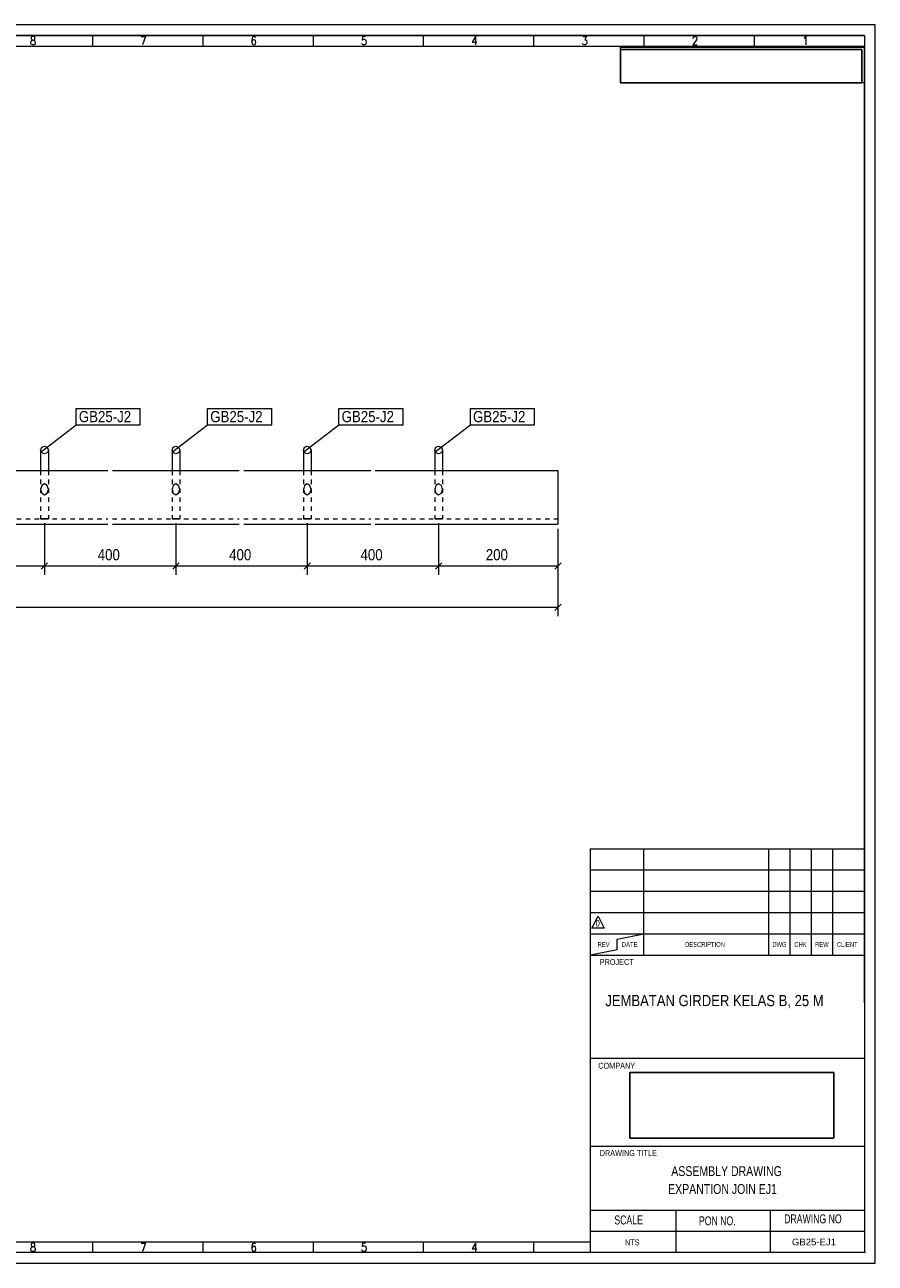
# Model space of a CAD drawing. Header units: millimetres. Extents: x 2 to 405, y 5 to 282.
# Tile 2 of 2: x 215 to 405, y 5 to 282. Entities that reach past the tile are written whole.
import ezdxf

# ---------------------------------------------------------------- set-up
doc = ezdxf.new("R2010")
doc.units = ezdxf.units.MM
doc.linetypes.add('XKITLINE00', pattern=[0])
doc.linetypes.add('XKITLINE01', pattern=[4, 1, -1, 1, -1])
for name, color, linetype, lineweight in [('DrawingSheet', 5, 'Continuous', 0), ('OtherObjectType', 1, 'Continuous', 0), ('Part', 2, 'Continuous', 0), ('PartMark', 3, 'Continuous', 0), ('Z-DIMENSIONS', 1, 'Continuous', 0)]:
    doc.layers.add(name, color=color, linetype=linetype, lineweight=lineweight)
doc.styles.add('ARIAL', font='ARIAL.TTF')
doc.styles.add('ARIAL_NARROW', font='ARIALN.TTF')
doc.styles.add('ROMANS', font='ROMANS__.TTF')
doc.styles.add('TECHNICLITE', font='TECHL___.TTF')
picture_1 = doc.add_image_def('image1.jpg', size_in_pixel=(1304, 175))
picture_2 = doc.add_image_def('image2.png', size_in_pixel=(4018, 1163))

# ---------------------------------------------------------------- blocks, each defined once
blk = doc.blocks.new('*A4')
at = {"layer": 'Part', "linetype": 'XKITLINE00', "lineweight": 0}
for p, q in [((62.38, 182.28), (62.38, 170.28)), ((62.38, 182.28), (103.25, 182.28)), ((104.25, 182.28), (145.11, 182.28)), ((146.11, 182.28), (174.51, 182.28)), ((175.51, 182.28), (203.91, 182.28)), ((204.91, 182.28), (233.31, 182.28)), ((234.31, 182.28), (262.71, 182.28)), ((263.71, 182.28), (292.11, 182.28)), ((293.11, 182.28), (333.98, 182.28)), ((333.98, 182.28), (333.98, 170.28)), ((62.38, 170.28), (103.25, 170.28)), ((104.25, 170.28), (145.11, 170.28)), ((146.11, 170.28), (174.51, 170.28)), ((175.51, 170.28), (203.91, 170.28)), ((204.91, 170.28), (233.31, 170.28)), ((234.31, 170.28), (262.71, 170.28)), ((263.71, 170.28), (292.11, 170.28)), ((293.11, 170.28), (333.98, 170.28))]:
    blk.add_line(p, q, dxfattribs=at)
at = {"layer": 'Part', "linetype": 'XKITLINE01', "lineweight": 0}
for p, q in [((62.38, 171.48), (103.25, 171.48)), ((104.25, 171.48), (145.11, 171.48)), ((146.11, 171.48), (174.51, 171.48)), ((175.51, 171.48), (203.91, 171.48)), ((204.91, 171.48), (233.31, 171.48)), ((234.31, 171.48), (262.71, 171.48)), ((263.71, 171.48), (292.11, 171.48)), ((293.11, 171.48), (333.98, 171.48))]:
    blk.add_line(p, q, dxfattribs=at)
blk = doc.blocks.new('*A6')
at = {"layer": 'Part', "linetype": 'XKITLINE00', "lineweight": 0}
for p, q in [((306.45, 186.88), (306.7, 187.49)), ((306.45, 186.88), (306.45, 182.28)), ((306.7, 187.49), (307.31, 187.74)), ((307.31, 187.74), (307.92, 187.49)), ((307.92, 187.49), (308.18, 186.88)), ((308.18, 186.88), (308.18, 182.28))]:
    blk.add_line(p, q, dxfattribs=at)
at = {"layer": 'Part', "linetype": 'XKITLINE01', "lineweight": 0}
for p, q in [((306.7, 186.26), (306.45, 186.88)), ((307.31, 186.01), (306.7, 186.26)), ((307.92, 186.26), (307.31, 186.01)), ((308.18, 186.88), (307.92, 186.26)), ((306.45, 182.28), (306.45, 171.49)), ((308.18, 182.28), (308.18, 171.49)), ((306.7, 178.96), (306.45, 178.09)), ((306.45, 178.09), (306.7, 177.22)), ((307.31, 179.31), (306.7, 178.96)), ((307.92, 178.96), (307.31, 179.31)), ((308.18, 178.09), (307.92, 178.96)), ((307.92, 177.22), (308.18, 178.09)), ((306.7, 177.22), (307.31, 176.86)), ((307.31, 176.86), (307.92, 177.22)), ((306.7, 171.49), (306.45, 171.49)), ((306.45, 171.49), (306.7, 171.49)), ((307.31, 171.49), (306.7, 171.49)), ((306.7, 171.49), (307.31, 171.49)), ((307.92, 171.49), (307.31, 171.49)), ((307.31, 171.49), (307.92, 171.49)), ((307.92, 171.49), (308.18, 171.49)), ((308.18, 171.49), (307.92, 171.49))]:
    blk.add_line(p, q, dxfattribs=at)
blk = doc.blocks.new('*A7')
at = {"layer": 'Part', "linetype": 'XKITLINE00', "lineweight": 0}
for p, q in [((277.05, 186.88), (277.3, 187.49)), ((277.05, 186.88), (277.05, 182.28)), ((277.3, 187.49), (277.91, 187.74)), ((277.91, 187.74), (278.52, 187.49)), ((278.52, 187.49), (278.78, 186.88)), ((278.78, 186.88), (278.78, 182.28))]:
    blk.add_line(p, q, dxfattribs=at)
at = {"layer": 'Part', "linetype": 'XKITLINE01', "lineweight": 0}
for p, q in [((277.3, 186.26), (277.05, 186.88)), ((277.91, 186.01), (277.3, 186.26)), ((278.52, 186.26), (277.91, 186.01)), ((278.78, 186.88), (278.52, 186.26)), ((277.05, 182.28), (277.05, 171.49)), ((278.78, 182.28), (278.78, 171.49)), ((277.3, 178.96), (277.05, 178.09)), ((277.05, 178.09), (277.3, 177.22)), ((277.91, 179.31), (277.3, 178.96)), ((278.52, 178.96), (277.91, 179.31)), ((278.78, 178.09), (278.52, 178.96)), ((278.52, 177.22), (278.78, 178.09)), ((277.3, 177.22), (277.91, 176.86)), ((277.91, 176.86), (278.52, 177.22)), ((277.3, 171.49), (277.05, 171.49)), ((277.05, 171.49), (277.3, 171.49)), ((277.91, 171.49), (277.3, 171.49)), ((277.3, 171.49), (277.91, 171.49)), ((278.52, 171.49), (277.91, 171.49)), ((277.91, 171.49), (278.52, 171.49)), ((278.52, 171.49), (278.78, 171.49)), ((278.78, 171.49), (278.52, 171.49))]:
    blk.add_line(p, q, dxfattribs=at)
blk = doc.blocks.new('*A8')
at = {"layer": 'Part', "linetype": 'XKITLINE00', "lineweight": 0}
for p, q in [((247.65, 186.88), (247.9, 187.49)), ((247.65, 186.88), (247.65, 182.28)), ((247.9, 187.49), (248.51, 187.74)), ((248.51, 187.74), (249.12, 187.49)), ((249.12, 187.49), (249.38, 186.88)), ((249.38, 186.88), (249.38, 182.28))]:
    blk.add_line(p, q, dxfattribs=at)
at = {"layer": 'Part', "linetype": 'XKITLINE01', "lineweight": 0}
for p, q in [((247.9, 186.26), (247.65, 186.88)), ((248.51, 186.01), (247.9, 186.26)), ((249.12, 186.26), (248.51, 186.01)), ((249.38, 186.88), (249.12, 186.26)), ((247.65, 182.28), (247.65, 171.49)), ((249.38, 182.28), (249.38, 171.49)), ((247.9, 178.96), (247.65, 178.09)), ((247.65, 178.09), (247.9, 177.22)), ((248.51, 179.31), (247.9, 178.96)), ((249.12, 178.96), (248.51, 179.31)), ((249.38, 178.09), (249.12, 178.96)), ((249.12, 177.22), (249.38, 178.09)), ((247.9, 177.22), (248.51, 176.86)), ((248.51, 176.86), (249.12, 177.22)), ((247.9, 171.49), (247.65, 171.49)), ((247.65, 171.49), (247.9, 171.49)), ((248.51, 171.49), (247.9, 171.49)), ((247.9, 171.49), (248.51, 171.49)), ((249.12, 171.49), (248.51, 171.49)), ((248.51, 171.49), (249.12, 171.49)), ((249.12, 171.49), (249.38, 171.49)), ((249.38, 171.49), (249.12, 171.49))]:
    blk.add_line(p, q, dxfattribs=at)
blk = doc.blocks.new('*A9')
at = {"layer": 'Part', "linetype": 'XKITLINE00', "lineweight": 0}
for p, q in [((218.25, 186.88), (218.5, 187.49)), ((218.25, 186.88), (218.25, 182.28)), ((218.5, 187.49), (219.11, 187.74)), ((219.11, 187.74), (219.72, 187.49)), ((219.72, 187.49), (219.98, 186.88)), ((219.98, 186.88), (219.98, 182.28))]:
    blk.add_line(p, q, dxfattribs=at)
at = {"layer": 'Part', "linetype": 'XKITLINE01', "lineweight": 0}
for p, q in [((218.5, 186.26), (218.25, 186.88)), ((219.11, 186.01), (218.5, 186.26)), ((219.72, 186.26), (219.11, 186.01)), ((219.98, 186.88), (219.72, 186.26)), ((218.25, 182.28), (218.25, 171.49)), ((219.98, 182.28), (219.98, 171.49)), ((218.5, 178.96), (218.25, 178.09)), ((218.25, 178.09), (218.5, 177.22)), ((219.11, 179.31), (218.5, 178.96)), ((219.72, 178.96), (219.11, 179.31)), ((219.98, 178.09), (219.72, 178.96)), ((219.72, 177.22), (219.98, 178.09)), ((218.5, 177.22), (219.11, 176.86)), ((219.11, 176.86), (219.72, 177.22)), ((218.5, 171.49), (218.25, 171.49)), ((218.25, 171.49), (218.5, 171.49)), ((219.11, 171.49), (218.5, 171.49)), ((218.5, 171.49), (219.11, 171.49)), ((219.72, 171.49), (219.11, 171.49)), ((219.11, 171.49), (219.72, 171.49)), ((219.72, 171.49), (219.98, 171.49)), ((219.98, 171.49), (219.72, 171.49))]:
    blk.add_line(p, q, dxfattribs=at)
blk = doc.blocks.new('*A13')
at = {"layer": 'DrawingSheet', "linetype": 'XKITLINE00', "lineweight": 0}
for p, q in [((405, 282), (5, 282)), ((5, 282), (5, 5)), ((405, 5), (405, 282)), ((5, 5), (405, 5))]:
    blk.add_line(p, q, dxfattribs=at)
at = {"layer": 'DrawingSheet', "style": 'ARIAL', "width": 0.85}
blk.add_text('Tekla structures', height=2, rotation=90, dxfattribs=at).set_placement((4.5, 5.5))
blk = doc.blocks.new('*A15')
at = {"layer": 'OtherObjectType', "linetype": 'XKITLINE00', "lineweight": 0}
for p, q in [((5, 282), (7.38, 282)), ((405, 282), (5, 282)), ((5, 282), (5, 5)), ((9.76, 279.8), (7.38, 279.8)), ((405, 5), (405, 282)), ((7.38, 7.38), (7.38, 279.62)), ((7.38, 7.38), (7.38, 279.62)), ((7.38, 279.62), (402.62, 279.62)), ((402.62, 279.62), (7.38, 279.62)), ((9.76, 277.24), (9.76, 9.76)), ((9.76, 277.24), (402.62, 277.24)), ((32.35, 279.62), (32.35, 277.24)), ((57.03, 279.62), (57.03, 277.24)), ((81.72, 279.62), (81.72, 277.24)), ((106.4, 279.62), (106.4, 277.24)), ((131.09, 279.62), (131.09, 277.24)), ((155.77, 279.62), (155.77, 277.24)), ((180.46, 279.62), (180.46, 277.24)), ((205.14, 279.62), (205.14, 277.24)), ((229.83, 279.62), (229.83, 277.24)), ((254.51, 279.62), (254.51, 277.24)), ((279.2, 279.62), (279.2, 277.24)), ((303.88, 279.62), (303.88, 277.24)), ((328.57, 279.62), (328.57, 277.24)), ((353.25, 279.62), (353.25, 277.24)), ((377.94, 279.62), (377.94, 277.24)), ((402.62, 279.62), (402.62, 277.24)), ((402.62, 279.62), (402.62, 7.38)), ((402.62, 63.21), (402.62, 277.24)), ((402.62, 63.21), (402.62, 277.24)), ((348, 277), (402.5, 277)), ((348, 269), (348, 277)), ((402.5, 277), (402.5, 269)), ((402.5, 269), (348, 269)), ((9.76, 262.16), (7.38, 262.16)), ((9.76, 238.99), (7.38, 238.99)), ((9.76, 215.83), (7.38, 215.83)), ((9.76, 192.67), (7.38, 192.67)), ((9.76, 169.5), (7.38, 169.5)), ((9.76, 146.34), (7.38, 146.34)), ((9.76, 123.18), (7.38, 123.18)), ((9.76, 98.97), (7.38, 98.97)), ((341.31, 7.38), (341.31, 97.73)), ((341.31, 97.72), (402.62, 97.72)), ((353.22, 73.91), (353.22, 97.72)), ((353.22, 73.91), (353.22, 97.72)), ((381.19, 73.91), (381.19, 97.72)), ((381.19, 73.91), (381.19, 97.72)), ((385.96, 73.91), (385.96, 97.72)), ((385.96, 73.91), (385.96, 97.72)), ((390.72, 73.91), (390.72, 97.72)), ((390.72, 73.91), (390.72, 97.72)), ((395.48, 73.91), (395.48, 97.72)), ((395.48, 73.91), (395.48, 97.72)), ((341.31, 92.96), (402.62, 92.96)), ((341.31, 92.96), (402.62, 92.96)), ((341.31, 88.2), (402.62, 88.2)), ((341.31, 88.2), (402.62, 88.2)), ((341.31, 83.44), (402.62, 83.44)), ((341.6, 79.92), (342.99, 82.61)), ((342.99, 82.61), (344.37, 79.92)), ((341.31, 78.67), (402.62, 78.67)), ((344.37, 79.92), (341.6, 79.92)), ((347.26, 77.48), (353.22, 78.67)), ((9.76, 76.03), (7.38, 76.03)), ((347.26, 75.1), (341.31, 73.91)), ((347.26, 75.1), (347.26, 77.48)), ((341.31, 73.91), (402.62, 73.91)), ((9.76, 53.69), (7.38, 53.69)), ((341.31, 50.85), (402.62, 50.85)), ((9.76, 30.53), (7.38, 30.53)), ((341.31, 31.19), (402.62, 31.19)), ((341.31, 16.9), (402.62, 16.9)), ((360.35, 16.9), (360.35, 7.38)), ((381.48, 16.9), (381.48, 7.38)), ((341.31, 12.14), (402.62, 12.14)), ((9.76, 9.76), (341.31, 9.76)), ((32.35, 7.38), (32.35, 9.76)), ((57.03, 9.76), (57.03, 7.38)), ((81.72, 9.76), (81.72, 7.38)), ((106.4, 9.76), (106.4, 7.38)), ((131.09, 9.76), (131.09, 7.38)), ((155.77, 9.76), (155.77, 7.38)), ((180.46, 9.76), (180.46, 7.38)), ((205.14, 9.76), (205.14, 7.38)), ((229.83, 9.76), (229.83, 7.38)), ((254.51, 9.76), (254.51, 7.38)), ((279.2, 9.76), (279.2, 7.38)), ((303.88, 9.76), (303.88, 7.38)), ((328.57, 9.76), (328.57, 7.38)), ((328.57, 9.76), (328.57, 7.38)), ((402.79, 7.38), (7.38, 7.38)), ((5, 5), (66.4, 5)), ((7.38, 5), (5, 5)), ((5, 5), (405, 5))]:
    blk.add_line(p, q, dxfattribs=at)
at = {"layer": 'OtherObjectType'}
for s, height, style, width, p in [('16', 1.903, 'ROMANS', 0.85, (18.12, 277.48)), ('15', 1.903, 'ROMANS', 0.85, (43.09, 277.48)), ('14', 1.903, 'ROMANS', 0.85, (67.77, 277.48)), ('13', 1.903, 'ROMANS', 0.85, (92.46, 277.48)), ('12', 1.903, 'ROMANS', 0.85, (117.14, 277.48)), ('11', 1.903, 'ROMANS', 0.85, (141.83, 277.48)), ('10', 1.903, 'ROMANS', 0.85, (166.51, 277.48)), ('9', 1.9, 'ROMANS', 0.85, (191.2, 277.48)), ('8', 1.9, 'ROMANS', 0.85, (215.88, 277.48)), ('7', 1.9, 'ROMANS', 0.85, (240.57, 277.48)), ('6', 1.9, 'ROMANS', 0.85, (265.25, 277.48)), ('5', 1.9, 'ROMANS', 0.85, (289.94, 277.48)), ('4', 1.9, 'ROMANS', 0.85, (314.62, 277.48)), ('3', 1.9, 'ROMANS', 0.85, (339.31, 277.48)), ('2', 1.9, 'ROMANS', 0.85, (363.99, 277.48)), ('1', 1.9, 'ROMANS', 0.85, (388.68, 277.48)), ('L', 1.36, 'ROMANS', 0.85, (7.93, 274.87)), ('K', 1.36, 'ROMANS', 0.85, (7.93, 251.71)), ('J', 1.36, 'ROMANS', 0.85, (7.93, 228.54)), ('I', 1.36, 'ROMANS', 0.85, (7.93, 205.38)), ('H', 1.36, 'ROMANS', 0.85, (7.93, 182.22)), ('G', 1.36, 'ROMANS', 0.85, (7.93, 159.05)), ('F', 1.36, 'ROMANS', 0.85, (7.93, 135.89)), ('E', 1.36, 'ROMANS', 0.85, (7.93, 112.73)), ('D', 1.36, 'ROMANS', 0.85, (7.93, 88.52)), ('0', 1.44, 'TECHNICLITE', 0.85, (342.44, 80.32)), ('REV', 1.071, 'TECHNICLITE', 0.85, (342.88, 75.76)), ('DATE', 1.071, 'TECHNICLITE', 0.85, (348.33, 75.76)), ('DESCRIPTION', 1.0714, 'TECHNICLITE', 0.85, (362.46, 75.76)), ('DWG', 1.071, 'TECHNICLITE', 0.85, (381.98, 75.76)), ('CHK', 1.071, 'TECHNICLITE', 0.85, (386.89, 75.76)), ('REW', 1.071, 'TECHNICLITE', 0.85, (391.54, 75.76)), ('CLIENT', 1.071, 'TECHNICLITE', 0.85, (396.43, 75.76)), ('PROJECT', 1.321, 'ARIAL', 0.85, (343.35, 71.73)), ('C', 1.36, 'ROMANS', 0.85, (7.93, 65.58)), ('JEMBATAN GIRDER KELAS B, 25 M', 2.5, 'ARIAL_NARROW', 1.02, (344.6, 62.5)), ('COMPANY', 1.321, 'ARIAL', 0.85, (343.02, 48.52)), ('B', 1.36, 'ROMANS', 0.85, (7.93, 43.24)), ('DRAWING TITLE', 1.3207, 'ARIAL', 0.85, (343.35, 29)), (' ASSEMBLY DRAWING', 2.2, 'ARIAL_NARROW', 0.935, (358.71, 24.5)), ('EXPANTION JOIN EJ1', 2.2, 'ARIAL_NARROW', 0.935, (358.65, 20.5)), ('A', 1.36, 'ROMANS', 0.85, (7.93, 20.08)), ('SCALE', 2, 'TECHNICLITE', 0.85, (346.63, 13.68)), ('PON NO.', 2, 'TECHNICLITE', 0.85, (365.55, 13.49)), ('DRAWING NO', 2, 'TECHNICLITE', 0.85, (384.62, 13.93)), ('16', 1.903, 'ROMANS', 0.85, (18.12, 7.53)), ('15', 1.903, 'ROMANS', 0.85, (43.09, 7.62)), ('14', 1.903, 'ROMANS', 0.85, (67.77, 7.62)), ('13', 1.903, 'ROMANS', 0.85, (92.46, 7.62)), ('12', 1.903, 'ROMANS', 0.85, (117.14, 7.62)), ('11', 1.903, 'ROMANS', 0.85, (141.83, 7.62)), ('10', 1.903, 'ROMANS', 0.85, (166.51, 7.62)), ('9', 1.9, 'ROMANS', 0.85, (191.2, 7.62)), ('8', 1.9, 'ROMANS', 0.85, (215.88, 7.62)), ('7', 1.9, 'ROMANS', 0.85, (240.57, 7.62)), ('6', 1.9, 'ROMANS', 0.85, (265.25, 7.62)), ('5', 1.9, 'ROMANS', 0.85, (289.94, 7.62)), ('4', 1.9, 'ROMANS', 0.85, (314.62, 7.62)), ('4', 1.9, 'ROMANS', 0.85, (314.62, 7.62)), ('NTS', 1.321, 'ARIAL', 0.85, (349, 9)), ('GB25-EJ1', 1.5, 'ARIAL', 1.02, (386.36, 9))]:
    blk.add_text(s, height=height, dxfattribs=dict(at, style=style, width=width)).set_placement(p)
image = blk.add_image(picture_1, insert=(348, 269), size_in_units=(54.02, 7.5))
image = blk.add_image(picture_2, insert=(350.06, 32.98), size_in_units=(45.7, 14.66))
blk = doc.blocks.new('*A25')
at = {"layer": 'Z-DIMENSIONS', "linetype": 'XKITLINE00', "lineweight": 0}
for p, q in [((62.38, 169.28), (62.38, 149.73)), ((333.98, 169.28), (333.98, 149.73)), ((63.09, 152.44), (61.67, 151.02)), ((334.69, 152.44), (333.27, 151.02)), ((62.38, 151.73), (333.98, 151.73))]:
    blk.add_line(p, q, dxfattribs=at)
at = {"layer": 'Z-DIMENSIONS'}
for p in [(62.38, 151.73), (333.98, 151.73)]:
    blk.add_point(p, dxfattribs=at)
at = {"layer": 'Z-DIMENSIONS', "style": 'ARIAL', "width": 0.85}
blk.add_text('3200', height=2.5, dxfattribs=at).set_placement((194.47, 152.98))
blk = doc.blocks.new('*A30')
at = {"layer": 'Z-DIMENSIONS', "linetype": 'XKITLINE00', "lineweight": 0}
for p, q in [((189.71, 170.49), (189.71, 158.97)), ((219.11, 170.49), (219.11, 158.97)), ((190.42, 161.67), (189, 160.26)), ((189.71, 160.97), (219.11, 160.97)), ((219.82, 161.67), (218.4, 160.26))]:
    blk.add_line(p, q, dxfattribs=at)
at = {"layer": 'Z-DIMENSIONS'}
for p in [(189.71, 160.97), (219.11, 160.97)]:
    blk.add_point(p, dxfattribs=at)
at = {"layer": 'Z-DIMENSIONS', "style": 'ARIAL', "width": 0.85}
blk.add_text('400', height=2.5, dxfattribs=at).set_placement((201.63, 162.22))
blk = doc.blocks.new('*A31')
at = {"layer": 'Z-DIMENSIONS', "linetype": 'XKITLINE00', "lineweight": 0}
for p, q in [((219.11, 170.49), (219.11, 158.97)), ((248.51, 170.49), (248.51, 158.97)), ((219.82, 161.67), (218.4, 160.26)), ((219.11, 160.97), (248.51, 160.97)), ((249.22, 161.67), (247.8, 160.26))]:
    blk.add_line(p, q, dxfattribs=at)
at = {"layer": 'Z-DIMENSIONS'}
for p in [(219.11, 160.97), (248.51, 160.97)]:
    blk.add_point(p, dxfattribs=at)
at = {"layer": 'Z-DIMENSIONS', "style": 'ARIAL', "width": 0.85}
blk.add_text('400', height=2.5, dxfattribs=at).set_placement((231.03, 162.22))
blk = doc.blocks.new('*A32')
at = {"layer": 'Z-DIMENSIONS', "linetype": 'XKITLINE00', "lineweight": 0}
for p, q in [((248.51, 170.49), (248.51, 158.97)), ((277.91, 170.49), (277.91, 158.97)), ((249.22, 161.67), (247.8, 160.26)), ((248.51, 160.97), (277.91, 160.97)), ((278.62, 161.67), (277.2, 160.26))]:
    blk.add_line(p, q, dxfattribs=at)
at = {"layer": 'Z-DIMENSIONS'}
for p in [(248.51, 160.97), (277.91, 160.97)]:
    blk.add_point(p, dxfattribs=at)
at = {"layer": 'Z-DIMENSIONS', "style": 'ARIAL', "width": 0.85}
blk.add_text('400', height=2.5, dxfattribs=at).set_placement((260.43, 162.22))
blk = doc.blocks.new('*A33')
at = {"layer": 'Z-DIMENSIONS', "linetype": 'XKITLINE00', "lineweight": 0}
for p, q in [((277.91, 170.49), (277.91, 158.97)), ((307.31, 170.49), (307.31, 158.97)), ((278.62, 161.67), (277.2, 160.26)), ((277.91, 160.97), (307.31, 160.97)), ((308.02, 161.67), (306.6, 160.26))]:
    blk.add_line(p, q, dxfattribs=at)
at = {"layer": 'Z-DIMENSIONS'}
for p in [(277.91, 160.97), (307.31, 160.97)]:
    blk.add_point(p, dxfattribs=at)
at = {"layer": 'Z-DIMENSIONS', "style": 'ARIAL', "width": 0.85}
blk.add_text('400', height=2.5, dxfattribs=at).set_placement((289.83, 162.22))
blk = doc.blocks.new('*A34')
at = {"layer": 'Z-DIMENSIONS', "linetype": 'XKITLINE00', "lineweight": 0}
for p, q in [((307.31, 170.49), (307.31, 158.97)), ((333.98, 169.28), (333.98, 158.97)), ((308.02, 161.67), (306.6, 160.26)), ((307.31, 160.97), (333.98, 160.97)), ((334.69, 161.67), (333.27, 160.26))]:
    blk.add_line(p, q, dxfattribs=at)
at = {"layer": 'Z-DIMENSIONS'}
for p in [(307.31, 160.97), (333.98, 160.97)]:
    blk.add_point(p, dxfattribs=at)
at = {"layer": 'Z-DIMENSIONS', "style": 'ARIAL', "width": 0.85}
blk.add_text('200', height=2.5, dxfattribs=at).set_placement((317.86, 162.22))
blk = doc.blocks.new('*A36')
at = {"layer": 'PartMark', "linetype": 'XKITLINE00', "lineweight": 0}
for p, q in [((314.4, 196.21), (328.75, 196.21)), ((314.4, 192.51), (314.4, 196.21)), ((328.75, 192.51), (328.75, 196.21)), ((306.62, 186.58), (314.4, 192.51)), ((314.4, 192.51), (328.75, 192.51))]:
    blk.add_line(p, q, dxfattribs=at)
at = {"layer": 'PartMark', "style": 'ARIAL', "width": 0.85}
blk.add_text('GB25-J2', height=2.5, dxfattribs=at).set_placement((315, 193.11))
blk = doc.blocks.new('*A37')
at = {"layer": 'PartMark', "linetype": 'XKITLINE00', "lineweight": 0}
for p, q in [((285, 196.21), (299.35, 196.21)), ((285, 192.51), (285, 196.21)), ((299.35, 192.51), (299.35, 196.21)), ((277.22, 186.58), (285, 192.51)), ((285, 192.51), (299.35, 192.51))]:
    blk.add_line(p, q, dxfattribs=at)
at = {"layer": 'PartMark', "style": 'ARIAL', "width": 0.85}
blk.add_text('GB25-J2', height=2.5, dxfattribs=at).set_placement((285.6, 193.11))
blk = doc.blocks.new('*A38')
at = {"layer": 'PartMark', "linetype": 'XKITLINE00', "lineweight": 0}
for p, q in [((255.6, 196.21), (269.95, 196.21)), ((255.6, 192.51), (255.6, 196.21)), ((269.95, 192.51), (269.95, 196.21)), ((247.82, 186.58), (255.6, 192.51)), ((255.6, 192.51), (269.95, 192.51))]:
    blk.add_line(p, q, dxfattribs=at)
at = {"layer": 'PartMark', "style": 'ARIAL', "width": 0.85}
blk.add_text('GB25-J2', height=2.5, dxfattribs=at).set_placement((256.2, 193.11))
blk = doc.blocks.new('*A39')
at = {"layer": 'PartMark', "linetype": 'XKITLINE00', "lineweight": 0}
for p, q in [((226.2, 196.21), (240.55, 196.21)), ((226.2, 192.51), (226.2, 196.21)), ((240.55, 192.51), (240.55, 196.21)), ((218.42, 186.58), (226.2, 192.51)), ((226.2, 192.51), (240.55, 192.51))]:
    blk.add_line(p, q, dxfattribs=at)
at = {"layer": 'PartMark', "style": 'ARIAL', "width": 0.85}
blk.add_text('GB25-J2', height=2.5, dxfattribs=at).set_placement((226.8, 193.11))

msp = doc.modelspace()

# ---------------------------------------------------------------- block references
at = {"lineweight": 0}
for name in ['*A13', '*A15', '*A39', '*A38', '*A37', '*A36', '*A9', '*A8', '*A7', '*A6', '*A4', '*A25', '*A30', '*A31', '*A32', '*A33', '*A34']:
    msp.add_blockref(name, (0, 0), dxfattribs=at)

doc.saveas('drawing.dxf')
